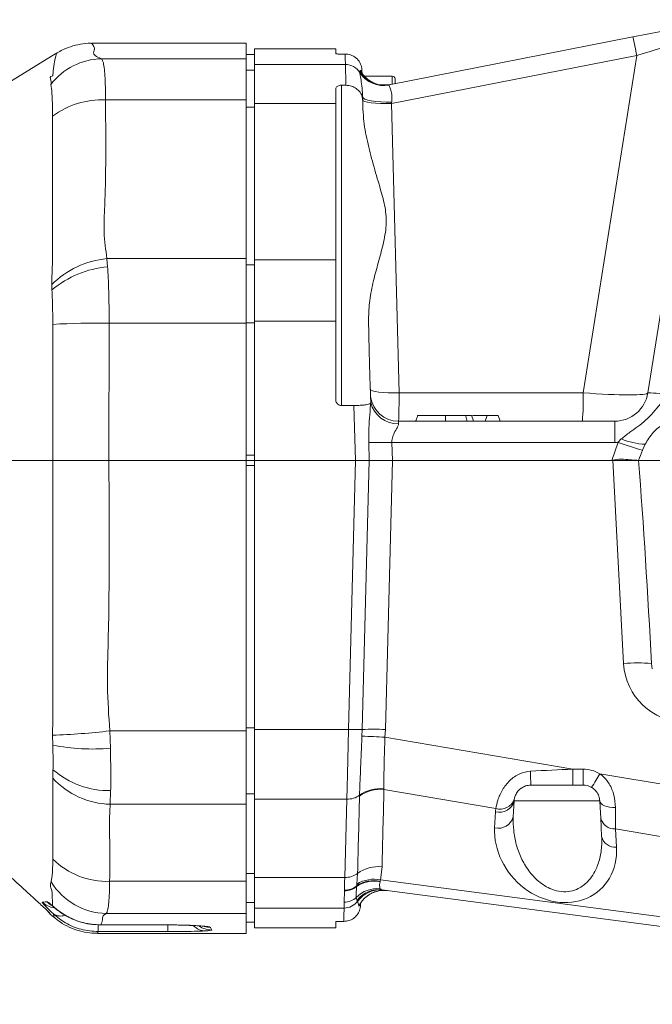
# Model space of a CAD drawing. Header units: millimetres. Extents: x 0 to 8410, y 0 to 5940.
# Tile 176 of 180: x 7664 to 7777, y 4156 to 4332. Entities that reach past the tile are written whole.
import ezdxf

# ---------------------------------------------------------------- set-up
doc = ezdxf.new("R2010")
doc.units = ezdxf.units.MM
doc.header["$LTSCALE"] = 10
doc.linetypes.add('CENTERX2', pattern=[20.32, 12.7, -2.54, 2.54, -2.54])

msp = doc.modelspace()

# ---------------------------------------------------------------- linework, layer by layer
at = {"color": 7, "linetype": 'Continuous', "lineweight": 0}
for p, q in [((7704.23, 4327.37), (7676.66, 4327.37)), ((7704.23, 4327.37), (7704.23, 4324.62)), ((7729.75, 4319.96), (7773.31, 4328.51)), ((7705.73, 4325.37), (7704.23, 4325.37)), ((7720.23, 4326.37), (7705.73, 4326.37)), ((7705.73, 4323.59), (7705.73, 4326.37)), ((7720.23, 4326.37), (7720.23, 4325.51)), ((7721.23, 4325.45), (7721.91, 4325.45)), ((7704.23, 4324.62), (7704.23, 4317.27)), ((7705.73, 4323.59), (7705.73, 4316.62)), ((7724.87, 4322.2), (7724.73, 4322.43)), ((7724.91, 4322.61), (7724.93, 4321.77)), ((7730.33, 4321.51), (7725.33, 4321.51)), ((7721.23, 4319.88), (7722.04, 4319.88)), ((7729.93, 4320), (7728.69, 4319.95)), ((7730.83, 4321.01), (7730.83, 4320.18)), ((7720.23, 4319.25), (7720.23, 4316.62)), ((7704.23, 4317.27), (7704.23, 4288.92)), ((7705.73, 4288.67), (7705.73, 4316.62)), ((7720.23, 4288.67), (7720.23, 4316.62)), ((7775.97, 4264.93), (7780.71, 4294.81)), ((7704.23, 4288.92), (7704.23, 4277.38)), ((7705.73, 4288.67), (7705.73, 4277.71)), ((7720.23, 4288.67), (7720.23, 4277.71)), ((7705.73, 4252.87), (7705.73, 4277.71)), ((7720.23, 4263.69), (7720.23, 4277.71)), ((7704.23, 4277.38), (7704.23, 4252.87)), ((7726.46, 4264.24), (7726.42, 4264.74)), ((7726.5, 4263.24), (7726.46, 4264.24)), ((7721.23, 4262.68), (7723.48, 4262.68)), ((7726.44, 4263.1), (7726.5, 4263.24)), ((7747.26, 4260.87), (7744.63, 4260.87)), ((7747.26, 4260.87), (7746.89, 4259.87)), ((7747.27, 4260.87), (7746.9, 4259.87)), ((7747.27, 4260.87), (7747.26, 4260.87)), ((7749.24, 4260.87), (7747.27, 4260.87)), ((7749.24, 4260.87), (7749.6, 4259.87)), ((7731.42, 4259.87), (7770.05, 4259.87)), ((7775.03, 4254.69), (7775.47, 4255.75)), ((7645.57, 4252.87), (7669.68, 4252.87)), ((7679.71, 4252.87), (7704.23, 4252.87)), ((7704.23, 4252.87), (7704.23, 4204.54)), ((7723.74, 4252.87), (7705.73, 4252.87)), ((7705.73, 4204.79), (7705.73, 4252.87)), ((7723.74, 4252.87), (7726.22, 4252.87)), ((7726.22, 4252.87), (7730.35, 4252.87)), ((7769.51, 4252.87), (7730.35, 4252.87)), ((7776.76, 4215.62), (7776.64, 4216.56)), ((7704.23, 4204.54), (7704.23, 4191.44)), ((7705.73, 4204.79), (7705.73, 4192.35)), ((7762.59, 4194.87), (7755.08, 4194.87)), ((7764.39, 4194.87), (7762.59, 4194.87)), ((7704.23, 4191.44), (7704.23, 4177.68)), ((7705.73, 4178.37), (7705.73, 4192.35)), ((7752.09, 4192.03), (7751.94, 4189.2)), ((7767.71, 4185.7), (7767.54, 4189)), ((7704.23, 4177.68), (7704.23, 4171.92)), ((7705.73, 4178.37), (7705.73, 4172.89)), ((7883.96, 4155.71), (7728.48, 4176.14)), ((7724.67, 4173.85), (7724.65, 4173.35)), ((7705.73, 4169.37), (7705.73, 4172.89)), ((7724.63, 4173.58), (7724.66, 4173.75)), ((7669.25, 4171.81), (7669.86, 4171.28)), ((7704.23, 4171.92), (7704.23, 4168.37)), ((7704.23, 4170.37), (7705.73, 4170.37)), ((7720.23, 4170.46), (7720.23, 4169.37)), ((7721.66, 4170.52), (7721.23, 4170.52)), ((7676.86, 4169.97), (7678.26, 4169.91)), ((7678.26, 4169.88), (7690.23, 4169.88)), ((7705.73, 4169.37), (7720.23, 4169.37)), ((7677.69, 4168.37), (7704.23, 4168.37))]:
    msp.add_line(p, q, dxfattribs=at)
at = {"color": 8, "linetype": 'Continuous', "lineweight": 0}
for p, q in [((7773.98, 4325.21), (7730.18, 4316.62)), ((7764.43, 4264.93), (7773.98, 4325.21)), ((7678.38, 4324.62), (7704.23, 4324.62)), ((7705.73, 4323.59), (7721.96, 4323.59)), ((7704.23, 4322.6), (7705.73, 4322.6)), ((7724.52, 4322.17), (7724.52, 4322.27)), ((7730.33, 4320.08), (7730.33, 4321.51)), ((7721.23, 4319.88), (7721.23, 4262.68)), ((7729.75, 4319.96), (7729.73, 4319.92)), ((7679.1, 4317.27), (7704.23, 4317.27)), ((7720.23, 4316.62), (7705.73, 4316.62)), ((7730.18, 4316.62), (7731.53, 4264.93)), ((7705.73, 4315.99), (7704.23, 4315.99)), ((7679.37, 4288.92), (7679.48, 4287.43)), ((7679.37, 4288.92), (7704.23, 4288.92)), ((7705.73, 4288.67), (7720.23, 4288.67)), ((7704.23, 4287.81), (7705.73, 4287.81)), ((7669.55, 4283.31), (7669.5, 4284.27)), ((7720.23, 4277.71), (7705.73, 4277.71)), ((7669.69, 4277.17), (7669.68, 4252.87)), ((7679.75, 4277.38), (7679.71, 4252.87)), ((7679.75, 4277.38), (7704.23, 4277.38)), ((7705.73, 4277.42), (7704.23, 4277.42)), ((7731.53, 4264.93), (7764.43, 4264.93)), ((7723.74, 4252.87), (7723.48, 4262.68)), ((7770.05, 4259.87), (7770.05, 4256.08)), ((7770.68, 4256.1), (7771.23, 4256.7)), ((7726.22, 4252.87), (7726.13, 4256.09)), ((7730.26, 4256.08), (7730.35, 4252.87)), ((7770.05, 4256.08), (7730.26, 4256.08)), ((7769.51, 4252.87), (7770.68, 4256.1)), ((7704.23, 4253.81), (7705.73, 4253.81)), ((7771.64, 4216.56), (7769.74, 4252.91)), ((7705.73, 4251.93), (7704.23, 4251.93)), ((7722.48, 4204.79), (7723.74, 4252.87)), ((7724.96, 4204.79), (7726.22, 4252.87)), ((7730.35, 4252.87), (7729.09, 4204.8)), ((7669.71, 4202.01), (7669.65, 4203.76)), ((7679.87, 4204.54), (7704.23, 4204.54)), ((7679.87, 4204.54), (7679.98, 4201.46)), ((7704.23, 4205.07), (7705.73, 4205.07)), ((7705.73, 4204.79), (7722.48, 4204.79)), ((7724.91, 4203.59), (7724.96, 4204.79)), ((7729.09, 4204.8), (7729.02, 4203.41)), ((7729.02, 4203.41), (7762.59, 4197.71)), ((7669.69, 4196.11), (7669.73, 4197.6)), ((7762.59, 4197.71), (7764.39, 4197.71)), ((7762.59, 4197.71), (7762.59, 4194.87)), ((7764.39, 4197.71), (7764.39, 4194.87)), ((7767.41, 4196.9), (7821.59, 4187.71)), ((7680.03, 4193.87), (7679.95, 4191.44)), ((7705.73, 4193.28), (7704.23, 4193.28)), ((7728.83, 4194.18), (7728.84, 4194.06)), ((7748.81, 4190.68), (7728.84, 4194.06)), ((7679.95, 4191.44), (7704.23, 4191.44)), ((7722.2, 4192.35), (7705.73, 4192.35)), ((7721.84, 4178.37), (7722.2, 4192.35)), ((7724.48, 4192.9), (7724.48, 4193.06)), ((7767.38, 4192.03), (7752.09, 4192.03)), ((7748.6, 4187.25), (7748.75, 4190.08)), ((7837.73, 4175.61), (7770.2, 4187.05)), ((7770.2, 4187.05), (7770.37, 4183.75)), ((7704.23, 4179.07), (7705.73, 4179.07)), ((7724, 4177.18), (7724.13, 4179.09)), ((7728.51, 4180.27), (7728.24, 4177.92)), ((7679.85, 4177.68), (7704.23, 4177.68)), ((7705.73, 4178.37), (7721.84, 4178.37)), ((7728.18, 4177.7), (7728.16, 4177.61)), ((7728.24, 4177.92), (7728.18, 4177.7)), ((7728.24, 4177.92), (7858.2, 4160.84)), ((7721.74, 4173.94), (7721.79, 4175.98)), ((7721.79, 4175.98), (7721.79, 4176.11)), ((7723.95, 4176.74), (7723.97, 4176.87)), ((7723.97, 4176.87), (7724, 4177.18)), ((7728.17, 4176.35), (7728.48, 4176.14)), ((7705.73, 4173.88), (7704.23, 4173.88)), ((7724.02, 4174.33), (7723.9, 4174.8)), ((7724.13, 4174.1), (7724.02, 4174.33)), ((7669.91, 4173.05), (7669.67, 4173.28)), ((7721.72, 4172.89), (7705.73, 4172.89)), ((7724.46, 4173.3), (7724.64, 4173.7)), ((7669.86, 4171.28), (7669.8, 4171.85)), ((7679.25, 4171.92), (7704.23, 4171.92)), ((7677.82, 4168.7), (7677.69, 4168.37)), ((7677.82, 4168.7), (7677.82, 4169.91)), ((7690.23, 4168.7), (7677.82, 4168.7)), ((7678.26, 4169.89), (7690.23, 4169.89)), ((7678.26, 4169.88), (7678.26, 4169.89)), ((7690.23, 4169.88), (7690.23, 4169.89)), ((7690.23, 4168.7), (7690.23, 4169.85)), ((7697.84, 4169.45), (7698.1, 4168.98))]:
    msp.add_line(p, q, dxfattribs=at)
at = {"color": 7, "linetype": 'CENTERX2', "lineweight": 0}
msp.add_line((8065.6, 4252.87), (6705.01, 4252.87), dxfattribs=at)
at = {"color": 7, "linetype": 'Continuous', "lineweight": 0, "flags": 128}
for points in [[(7773.31, 4328.51), (7775.82, 4329.01), (7778.26, 4329.49), (7780.56, 4329.94), (7782.68, 4330.35), (7784.56, 4330.72), (7786.17, 4331.04), (7787.46, 4331.29), (7788.41, 4331.48), (7788.99, 4331.59)], [(7670.25, 4325.54), (7656.96, 4317.4), (7643.46, 4309.14)], [(7725.03, 4317.82), (7725.04, 4317.59), (7725.05, 4317.35), (7725.05, 4317.11)], [(7725.05, 4317.11), (7725.07, 4316.36), (7725.09, 4315.6)], [(7726.07, 4278.08), (7726.15, 4275.16), (7726.22, 4272.49), (7726.28, 4270.1), (7726.34, 4267.99), (7726.39, 4266.2), (7726.42, 4264.74)], [(7739.8, 4260.87), (7739.8, 4260.57), (7739.8, 4260.27), (7739.81, 4259.87)], [(7744.46, 4260.87), (7744.57, 4260.57), (7744.68, 4260.27), (7744.82, 4259.87)], [(7767.54, 4189), (7767.49, 4189.93), (7767.44, 4190.94), (7767.38, 4192.03)], [(7669.25, 4171.81), (7668.96, 4172.08), (7668.8, 4172.27)]]:
    msp.add_lwpolyline(points, dxfattribs=at)
at = {"color": 8, "linetype": 'Continuous', "lineweight": 0, "flags": 128}
for points in [[(7721.96, 4323.59), (7721.93, 4324.65), (7721.91, 4325.45)], [(7722.04, 4319.88), (7722.01, 4321.31), (7721.99, 4322.42), (7721.97, 4323.18), (7721.96, 4323.59)], [(7730.22, 4316.87), (7729.22, 4316.86), (7728.26, 4316.89), (7727.36, 4316.97), (7726.57, 4317.08), (7725.93, 4317.23), (7725.44, 4317.41), (7725.14, 4317.61), (7725.03, 4317.82)], [(7730.18, 4316.62), (7729.18, 4316.6), (7728.23, 4316.62), (7727.34, 4316.67), (7726.57, 4316.75), (7725.92, 4316.85), (7725.45, 4316.97), (7725.15, 4317.11), (7725.05, 4317.27)], [(7731.53, 4264.93), (7730.54, 4264.92), (7729.58, 4264.94), (7728.7, 4264.98), (7727.92, 4265.06), (7727.28, 4265.16), (7726.8, 4265.29), (7726.5, 4265.43), (7726.4, 4265.58)], [(7731.42, 4259.87), (7731.42, 4259.82), (7731.43, 4259.67), (7731.45, 4259.43)], [(7669.68, 4207.03), (7669.68, 4207.03), (7669.68, 4231), (7669.68, 4252.87), (7669.68, 4252.87)], [(7722.2, 4192.35), (7722.25, 4194.46), (7722.3, 4196.81), (7722.36, 4199.35), (7722.42, 4202.03), (7722.48, 4204.79)], [(7770.18, 4190.87), (7769.63, 4190.89), (7769.11, 4190.95), (7768.63, 4191.05), (7768.21, 4191.19), (7767.87, 4191.36), (7767.61, 4191.57), (7767.45, 4191.79), (7767.38, 4192.03)], [(7721.79, 4176.11), (7721.8, 4176.81), (7721.82, 4177.56), (7721.84, 4178.37)], [(7721.72, 4172.89), (7721.72, 4173.11), (7721.73, 4173.47), (7721.74, 4173.94)], [(7721.66, 4170.52), (7721.68, 4171.54), (7721.72, 4172.89)]]:
    msp.add_lwpolyline(points, dxfattribs=at)
at = {"color": 8, "linetype": 'Continuous', "lineweight": 0}
for centre, radius, start, end in [((7612.56, 4294.29), 164.35, 10.8438, 12.0173), ((7678.71, 4312.82), 11.8, 91.599, 142.418), ((7721.96, 4320.59), 3, 31.6959, 90.048), ((7728.79, 4324.86), 5, 211.2857, 281.0884), ((7728.75, 4324.81), 4.99, 211.9921, 281.2974), ((7678.6, 4301.98), 15.3, 88.1259, 125.8814), ((7681.05, 4272.56), 16.45, 95.8429, 134.6163), ((7680.91, 4269.97), 17.52, 94.6781, 130.4194), ((7677.78, 4134.89), 142.51, 89.2069, 93.2558), ((7718.83, 4263.8), 45.61, 355.0628, 1.427), ((7775.94, 4245.61), 19.32, 78.0816, 89.8854), ((7731.21, 4264.24), 4.82, 192.0664, 272.8696), ((7776.2, 4269), 13.27, 248.0093, 266.8255), ((7728.29, 4316.6), 60.55, 267.9545, 271.8636), ((7770.05, 4266.08), 10, 270, 273.6487), ((7787.99, 4301.85), 48.92, 249.281, 254.6331), ((7774.16, 4191.6), 25.09, 84.3429, 95.7639), ((7782.63, 4217.13), 11, 183, 270), ((7664.37, 4340.47), 136.81, 272.2108, 276.507), ((7723.66, 4241.21), 36.44, 268.142, 272.0399), ((7727.12, 4144.15), 60.69, 88.1391, 92.0395), ((7676.71, 4236.3), 34.99, 258.4568, 275.3635), ((7724.2, 4142.84), 60.76, 85.4517, 89.3274), ((7679.8, 4209.33), 15.46, 229.3616, 270.8385), ((7785.24, 4196.82), 30.22, 178.9384, 183.6918), ((7764.39, 4191.71), 6, 59.7578, 90), ((7743.91, 4209.8), 26.81, 325.1128, 331.2403), ((7680.26, 4205.71), 14.27, 222.2525, 268.7872), ((7728.08, 4188.1), 6.13, 82.9461, 125.9538), ((7728.12, 4187.99), 6.12, 83.2857, 126.5676), ((7722.34, 4195.92), 3.57, 267.8409, 306.8326), ((7749.43, 4192.75), 2.75, 255.7864, 344.874), ((7749.59, 4193.25), 2.69, 253.1013, 339.9866), ((7754.74, 4189.76), 6, 171.2265, 177), ((7749.28, 4189.92), 2.75, 255.7835, 344.8738), ((7770, 4189.56), 2.52, 192.8639, 274.5707), ((7770.17, 4186.26), 2.52, 192.8621, 274.5725), ((7679.35, 4191.38), 13.71, 225.2558, 272.0747), ((7721.97, 4181.93), 3.57, 267.8106, 307.1314), ((7727.79, 4174.21), 6.1, 83.2528, 126.8689), ((7679.57, 4183.89), 11.98, 211.8257, 268.4654), ((7727.1, 4172.14), 5.57, 79.0777, 124.3984), ((7727.07, 4172.21), 5.6, 78.5959, 123.7114), ((7727.02, 4172.37), 5.68, 77.6011, 122.1028), ((7721.86, 4179.41), 3.3, 268.6874, 309.5879), ((7721.85, 4179.27), 3.29, 268.8324, 309.6632), ((7727.61, 4171.22), 5.15, 83.8102, 136.0304), ((7727.86, 4171.27), 4.91, 82.6545, 141.3846), ((7728.15, 4171.15), 4.99, 82.5321, 143.7478), ((7728.83, 4171.05), 5, 100.6711, 153.3272), ((7670.55, 4176.86), 3.99, 226.8744, 261.0073), ((7671.46, 4176.86), 3.99, 224.8859, 239.3121), ((7721.72, 4175.9), 3, 269.9451, 323.3096), ((7721.77, 4177.03), 3.08, 269.5019, 313.7394), ((7671.07, 4173.79), 2.32, 236.5519, 290.5694), ((7697.06, 4172.02), 3.2, 225.9062, 267.8251), ((7698.1, 4172.98), 4, 234.9207, 270.0614), ((7697.83, 4173.44), 3.99, 254.4614, 270.1215)]:
    msp.add_arc(centre, radius, start, end, dxfattribs=at)
at = {"color": 7, "linetype": 'Continuous', "lineweight": 0}
for centre, radius, start, end in [((7730.33, 4321.01), 0.5, 360, 90), ((7731.42, 4264.87), 5, 187.1957, 270), ((7770.05, 4265.87), 6, 270, 351), ((7764.39, 4191.87), 3, 59.7578, 90), ((7755.08, 4191.87), 3, 171.2265, 177), ((7728.83, 4171.05), 5.01, 82.5362, 100.638)]:
    msp.add_arc(centre, radius, start, end, dxfattribs=at)
at = {"color": 8, "linetype": 'Continuous', "lineweight": 0}
for centre, major_axis, ratio, start_param, end_param in [((7773.25, 4324.42), (12.77, 3.92), 0.04054, 0.136854, 1.500943), ((7730.08, 4315.95), (0.72, 4.22), 0.005265, 1.352212, 1.413645), ((7731.4, 4265.87), (-0.03, 6), 0.021814, 3.141497, 4.555214), ((7763.97, 4265.87), (12, -0.93), 0.074854, 4.756457, 6.277224), ((7765.99, 4197.87), (66.32, 2.96), 0.000083, 4.546289, 4.661153), ((7682.99, 2679.09), (69.98, 2701.43), 0.002947, 5.301669, 5.307825), ((7682.43, 2675.58), (70.55, 2704.93), 0.001104, 5.301793, 5.307949), ((7770.12, 4197.17), (-0.09, 14.21), 0.00182, 3.92034, 4.253211), ((7759.49, 4184.93), (-7.98, 8.72), 0.851465, 0.697413, 3.943873)]:
    msp.add_ellipse(centre, major_axis=major_axis, ratio=ratio, start_param=start_param, end_param=end_param, dxfattribs=at)
at = {"color": 7, "linetype": 'Continuous', "lineweight": 0}
for centre, major_axis, ratio, start_param, end_param in [((7783.35, 4291.16), (-34.77, -95.52), 0.049188, 1.176145, 1.196927), ((7786.8, 4300.64), (17.47, 47.74), 0.098343, 3.177569, 3.21821), ((7771.73, 4214.58), (5.01, -95.54), 0.052264, 1.588824, 1.980334)]:
    msp.add_ellipse(centre, major_axis=major_axis, ratio=ratio, start_param=start_param, end_param=end_param, dxfattribs=at)
for points, knots in [([(7676.67, 4327.36), (7676.59, 4327.36), (7675.91, 4327.41), (7674.62, 4327.24), (7672.85, 4326.81), (7671.37, 4326.23), (7670.56, 4325.7), (7670.27, 4325.5)], [0, 0, 0, 0, 0.034067, 0.300836, 0.570952, 0.842948, 1, 1, 1, 1]), ([(7721.23, 4325.45), (7721.13, 4325.45), (7720.92, 4325.45), (7720.64, 4325.46), (7720.42, 4325.47), (7720.26, 4325.49), (7720.24, 4325.5), (7720.23, 4325.51)], [0, 0, 0, 0, 0.1886723, 0.3770622, 0.5727757, 0.7865241, 1, 1, 1, 1]), ([(7724.91, 4322.61), (7724.86, 4322.97), (7724.76, 4323.68), (7724.11, 4324.62), (7723.19, 4325.24), (7722.41, 4325.44), (7721.99, 4325.45), (7721.91, 4325.45)], [0, 0, 0, 0, 0.257389, 0.515742, 0.746971, 0.950771, 1, 1, 1, 1]), ([(7728.69, 4319.95), (7728.49, 4319.95), (7727.86, 4319.97), (7726.94, 4320.3), (7726.11, 4320.78), (7725.6, 4321.22), (7725.26, 4321.56), (7725.05, 4321.83), (7724.91, 4322.03), (7724.85, 4322.15), (7724.85, 4322.15), (7724.85, 4322.15)], [0, 0, 0, 0, 0.095354, 0.299104, 0.45044, 0.549644, 0.63116, 0.71248, 0.794567, 0.910552, 1, 1, 1, 1]), ([(7720.23, 4319.25), (7720.25, 4319.32), (7720.27, 4319.47), (7720.45, 4319.67), (7720.71, 4319.81), (7720.99, 4319.87), (7721.17, 4319.88), (7721.23, 4319.88)], [0, 0, 0, 0, 0.2216735, 0.4435007, 0.661066, 0.8736398, 1, 1, 1, 1]), ([(7722.04, 4319.88), (7722.37, 4319.85), (7723.04, 4319.79), (7723.93, 4319.33), (7724.61, 4318.64), (7724.98, 4317.86), (7725.03, 4317.33), (7725.05, 4317.11)], [0, 0, 0, 0, 0.210832, 0.421618, 0.633774, 0.849881, 1, 1, 1, 1]), ([(7726.07, 4278.08), (7726.12, 4279.19), (7726.2, 4281.41), (7726.9, 4284.82), (7727.81, 4288.15), (7728.71, 4291.42), (7729.36, 4294.74), (7729.13, 4298.08), (7728.17, 4301.52), (7727.04, 4305.28), (7725.94, 4309.35), (7725.26, 4312.81), (7725.13, 4314.87), (7725.09, 4315.6)], [0, 0, 0, 0, 0.101166, 0.202563, 0.290879, 0.379365, 0.467285, 0.547152, 0.627749, 0.732829, 0.838131, 0.942819, 1, 1, 1, 1]), ([(7721.23, 4262.68), (7721.12, 4262.69), (7720.9, 4262.71), (7720.6, 4262.88), (7720.38, 4263.14), (7720.25, 4263.42), (7720.24, 4263.61), (7720.23, 4263.69)], [0, 0, 0, 0, 0.210501, 0.420925, 0.632829, 0.847783, 1, 1, 1, 1]), ([(7726.44, 4263.1), (7726.4, 4263.06), (7726.3, 4262.96), (7725.85, 4262.83), (7725.07, 4262.73), (7724.23, 4262.69), (7723.69, 4262.68), (7723.48, 4262.68)], [0, 0, 0, 0, 0.149168, 0.391527, 0.626477, 0.856435, 1, 1, 1, 1]), ([(7734.85, 4260.87), (7734.82, 4260.77), (7734.74, 4260.57), (7734.62, 4260.24), (7734.54, 4260), (7734.49, 4259.87)], [0, 0, 0, 0, 0.299969, 0.600025, 1, 1, 1, 1]), ([(7739.8, 4260.87), (7739.02, 4260.87), (7737.72, 4260.87), (7736.23, 4260.87), (7735.34, 4260.87), (7734.91, 4260.87), (7734.87, 4260.87), (7734.85, 4260.87)], [0, 0, 0, 0, 0.334523, 0.559993, 0.712941, 0.866654, 1, 1, 1, 1]), ([(7743.43, 4260.87), (7742.98, 4260.87), (7742.24, 4260.87), (7740.97, 4260.87), (7740.22, 4260.87), (7739.8, 4260.87)], [0, 0, 0, 0, 0.425674, 0.6791708, 1, 1, 1, 1]), ([(7743.43, 4260.87), (7743.46, 4260.77), (7743.51, 4260.57), (7743.59, 4260.24), (7743.64, 4260), (7743.67, 4259.87)], [0, 0, 0, 0, 0.299963, 0.60002, 1, 1, 1, 1]), ([(7744.46, 4260.87), (7744.41, 4260.87), (7744.33, 4260.87), (7743.83, 4260.87), (7743.5, 4260.87), (7743.43, 4260.87)], [0, 0, 0, 0, 0.46804, 0.888904, 1, 1, 1, 1]), ([(7775.47, 4255.75), (7775.92, 4256.48), (7776.8, 4257.9), (7778.62, 4259.4), (7780, 4259.82), (7780.59, 4260)], [0, 0, 0, 0, 0.372039, 0.731771, 1, 1, 1, 1]), ([(7774.32, 4252.86), (7774.11, 4252.87), (7773.64, 4252.91), (7772.43, 4253), (7771.03, 4253.13), (7770.11, 4252.97), (7769.74, 4252.91)], [0, 0, 0, 0, 0.2304741, 0.5163039, 0.8063491, 1, 1, 1, 1]), ([(7669.68, 4252.87), (7670.53, 4252.87), (7672.23, 4252.87), (7675.85, 4252.87), (7678.45, 4252.87), (7679.71, 4252.87)], [0, 0, 0, 0, 0.340838, 0.681688, 1, 1, 1, 1]), ([(7755.08, 4194.87), (7754.75, 4194.84), (7754.14, 4194.78), (7753.56, 4194.47), (7753.04, 4194.1), (7752.57, 4193.59), (7752.23, 4192.9), (7752.15, 4192.52), (7752.12, 4192.33)], [0, 0, 0, 0, 0.175782, 0.332435, 0.358457, 0.554771, 0.779631, 1, 1, 1, 1]), ([(7767.38, 4192.03), (7767.35, 4192.31), (7767.28, 4192.85), (7766.81, 4193.73), (7766.28, 4194.23), (7765.96, 4194.43), (7765.9, 4194.46)], [0, 0, 0, 0, 0.340849, 0.647139, 0.937816, 1, 1, 1, 1]), ([(7659.75, 4180.64), (7660.9, 4179.6), (7662.61, 4178.04), (7664.76, 4176.07), (7666.48, 4174.5), (7667.96, 4173.14), (7668.95, 4172.21), (7669.08, 4172.07), (7669.13, 4172.02)], [0, 0, 0, 0, 0.284183, 0.422931, 0.561489, 0.76016, 0.90539, 1, 1, 1, 1]), ([(7724.64, 4173.7), (7724.64, 4173.71), (7724.65, 4173.73), (7724.72, 4173.86), (7724.9, 4174.13), (7725.22, 4174.51), (7725.69, 4174.96), (7726.34, 4175.41), (7727.1, 4175.79), (7727.66, 4175.9), (7727.91, 4175.95)], [0, 0, 0, 0, 0.0236406, 0.1704133, 0.3044207, 0.4231939, 0.5373909, 0.6909338, 0.8621781, 1, 1, 1, 1]), ([(7669.43, 4173.44), (7669.43, 4173.45), (7669.42, 4173.46), (7669.56, 4173.35), (7669.73, 4173.21), (7669.89, 4173.07), (7669.9, 4173.05)], [0, 0, 0, 0, 0.095646, 0.462909, 0.943917, 1, 1, 1, 1]), ([(7669.67, 4173.28), (7669.85, 4173.12), (7670.56, 4172.49), (7672.3, 4171.3), (7675.08, 4170.13), (7677.19, 4169.97), (7678.26, 4169.89)], [0, 0, 0, 0, 0.092794, 0.371602, 0.681572, 1, 1, 1, 1]), ([(7669.91, 4173.05), (7669.94, 4173.03), (7670.18, 4172.81), (7670.86, 4172.29), (7671.61, 4171.76), (7672.13, 4171.5), (7672.23, 4171.45)], [0, 0, 0, 0, 0.050227, 0.451429, 0.896336, 1, 1, 1, 1]), ([(7721.66, 4170.52), (7721.97, 4170.55), (7722.59, 4170.6), (7723.43, 4171.03), (7724.1, 4171.67), (7724.55, 4172.48), (7724.62, 4173.06), (7724.65, 4173.35)], [0, 0, 0, 0, 0.190536, 0.380861, 0.577333, 0.790824, 1, 1, 1, 1]), ([(7669.87, 4171.31), (7670.24, 4171), (7671.08, 4170.3), (7672.63, 4169.44), (7674.42, 4168.78), (7676.14, 4168.42), (7677.23, 4168.4), (7677.7, 4168.4)], [0, 0, 0, 0, 0.168837, 0.384525, 0.617118, 0.838073, 1, 1, 1, 1]), ([(7672.39, 4171.37), (7672.71, 4171.2), (7673.52, 4170.77), (7675.01, 4170.29), (7676.2, 4170), (7676.83, 4169.97), (7676.86, 4169.97)], [0, 0, 0, 0, 0.242687, 0.603816, 0.984036, 1, 1, 1, 1]), ([(7720.23, 4170.46), (7720.25, 4170.47), (7720.27, 4170.48), (7720.48, 4170.5), (7720.77, 4170.51), (7721.04, 4170.52), (7721.19, 4170.52), (7721.23, 4170.52)], [0, 0, 0, 0, 0.2446471, 0.48976, 0.719984, 0.9273128, 1, 1, 1, 1]), ([(7690.23, 4169.88), (7690.61, 4169.88), (7691.49, 4169.88), (7692.82, 4169.86), (7694.15, 4169.81), (7695.29, 4169.76), (7696.13, 4169.7), (7696.6, 4169.65), (7696.81, 4169.62), (7696.77, 4169.63), (7696.77, 4169.63)], [0, 0, 0, 0, 0.123205, 0.285246, 0.447022, 0.606754, 0.764359, 0.889342, 0.985249, 1, 1, 1, 1])]:
    msp.add_open_spline(points, degree=3, knots=knots, dxfattribs=at)
at = {"color": 8, "linetype": 'Continuous', "lineweight": 0}
for points, knots in [([(7676.66, 4327.3), (7676.65, 4327.32), (7676.58, 4327.4), (7677.14, 4326.87), (7677.13, 4326.14), (7676.94, 4325.69), (7677.06, 4325.19), (7677.94, 4324.81), (7678.38, 4324.62)], [0, 0, 0, 0, 0.125273, 0.56165, 0.671487, 0.781685, 0.891157, 1, 1, 1, 1]), ([(7669.67, 4321.54), (7669.67, 4321.54), (7669.67, 4321.54), (7670.07, 4324.74), (7670.33, 4325.49), (7670.31, 4325.45), (7670.31, 4325.44)], [0, 0, 0, 0, 0.000001, 0.394059, 0.788084, 1, 1, 1, 1]), ([(7678.38, 4324.62), (7678.48, 4324.48), (7678.68, 4324.2), (7678.88, 4323.13), (7679.01, 4321.6), (7679.09, 4319.66), (7679.1, 4318.05), (7679.1, 4317.27)], [0, 0, 0, 0, 0.197732, 0.400765, 0.600851, 0.806446, 1, 1, 1, 1]), ([(7669.36, 4320.02), (7669.39, 4320.22), (7669.45, 4320.64), (7669.07, 4321.54), (7669.67, 4321.54), (7669.67, 4321.54)], [0, 0, 0, 0, 0.4952627, 0.9999834, 1, 1, 1, 1]), ([(7724.52, 4322.27), (7724.53, 4322.31), (7724.55, 4322.4), (7724.57, 4322.48), (7724.58, 4322.52)], [0, 0, 0, 0, 0.510703, 1, 1, 1, 1]), ([(7725.03, 4317.82), (7725.01, 4318.35), (7724.94, 4319.53), (7724.74, 4320.9), (7724.57, 4321.83), (7724.53, 4322.07), (7724.52, 4322.17)], [0, 0, 0, 0, 0.225496, 0.502313, 0.785146, 1, 1, 1, 1]), ([(7724.58, 4322.52), (7724.58, 4322.52), (7724.59, 4322.54), (7724.61, 4322.55), (7724.65, 4322.53), (7724.69, 4322.48), (7724.72, 4322.44), (7724.73, 4322.43)], [0, 0, 0, 0, 0.151618, 0.384969, 0.638417, 0.880933, 1, 1, 1, 1]), ([(7728.69, 4319.95), (7728.58, 4319.95), (7727.94, 4319.91), (7726.81, 4320.33), (7725.46, 4321.19), (7724.88, 4322.07), (7724.58, 4322.52)], [0, 0, 0, 0, 0.065278, 0.376858, 0.688427, 1, 1, 1, 1]), ([(7724.73, 4322.43), (7724.75, 4322.39), (7724.81, 4322.3), (7724.83, 4322.21), (7724.85, 4322.15)], [0, 0, 0, 0, 0.379131, 1, 1, 1, 1]), ([(7669.63, 4314.38), (7669.63, 4314.89), (7669.63, 4316.44), (7669.58, 4318.55), (7669.43, 4319.54), (7669.36, 4320.02)], [0, 0, 0, 0, 0.199392, 0.608036, 1, 1, 1, 1]), ([(7729.73, 4319.92), (7729.75, 4319.85), (7729.81, 4319.69), (7730.06, 4319.04), (7730.32, 4318.05), (7730.25, 4317.25), (7730.22, 4316.87)], [0, 0, 0, 0, 0.206406, 0.48255, 0.760148, 1, 1, 1, 1]), ([(7679.1, 4317.27), (7679.15, 4312.55), (7679.22, 4306.24), (7678.98, 4298.36), (7678.71, 4293.62), (7679.15, 4290.49), (7679.37, 4288.92)], [0, 0, 0, 0, 0.499664, 0.666772, 0.833839, 1, 1, 1, 1]), ([(7669.63, 4288.17), (7669.63, 4288.17), (7669.63, 4295.81), (7669.63, 4302.91), (7669.63, 4311.82), (7669.63, 4314.38)], [0, 0, 0, 0, 0.000004, 0.712129, 1, 1, 1, 1]), ([(7669.5, 4284.27), (7669.56, 4286.22), (7669.63, 4288.17), (7669.63, 4288.17), (7669.63, 4288.17)], [0, 0, 0, 0, 0.999993, 1, 1, 1, 1]), ([(7679.48, 4287.43), (7679.54, 4286.51), (7679.64, 4284.65), (7679.74, 4281.26), (7679.75, 4278.77), (7679.75, 4277.38)], [0, 0, 0, 0, 0.300555, 0.609346, 1, 1, 1, 1]), ([(7669.69, 4277.17), (7669.68, 4278), (7669.68, 4280.13), (7669.6, 4282.11), (7669.55, 4283.31)], [0, 0, 0, 0, 0.393408, 1, 1, 1, 1]), ([(7771.23, 4256.7), (7771.73, 4257.1), (7773.14, 4258.23), (7775.81, 4259.97), (7777.73, 4262.43), (7779.11, 4264.04), (7779.78, 4264.42), (7779.92, 4264.5)], [0, 0, 0, 0, 0.1645945, 0.4673594, 0.8059261, 0.9577181, 1, 1, 1, 1]), ([(7726.13, 4256.09), (7726.13, 4256.36), (7726.1, 4257.63), (7726.19, 4259.65), (7726.37, 4261.73), (7726.42, 4262.76), (7726.44, 4263.1)], [0, 0, 0, 0, 0.112794, 0.524698, 0.843594, 1, 1, 1, 1]), ([(7731.45, 4259.43), (7731.43, 4259.3), (7731.39, 4259.08), (7731.1, 4258.53), (7730.7, 4257.87), (7730.36, 4257.07), (7730.26, 4256.48), (7730.26, 4256.2), (7730.26, 4256.08)], [0, 0, 0, 0, 0.184144, 0.287941, 0.587946, 0.807355, 0.916693, 1, 1, 1, 1]), ([(7679.71, 4252.87), (7679.77, 4244.81), (7679.84, 4234.07), (7679.61, 4220.64), (7679.32, 4212.58), (7679.69, 4207.22), (7679.87, 4204.54)], [0, 0, 0, 0, 0.499868, 0.666726, 0.833572, 1, 1, 1, 1]), ([(7669.65, 4203.76), (7669.67, 4204.84), (7669.68, 4205.93), (7669.68, 4207.03), (7669.68, 4207.03)], [0, 0, 0, 0, 0.999964, 1, 1, 1, 1]), ([(7669.73, 4197.6), (7669.74, 4197.89), (7669.75, 4199.26), (7669.73, 4200.8), (7669.71, 4202.01)], [0, 0, 0, 0, 0.214596, 1, 1, 1, 1]), ([(7724.48, 4193.06), (7724.49, 4193.23), (7724.51, 4194.05), (7724.57, 4195.7), (7724.67, 4198.13), (7724.78, 4200.79), (7724.87, 4202.65), (7724.91, 4203.59)], [0, 0, 0, 0, 0.0602648, 0.2894802, 0.5246924, 0.7591358, 1, 1, 1, 1]), ([(7729.02, 4203.41), (7729.02, 4203.39), (7728.99, 4202.58), (7728.93, 4200.96), (7728.86, 4198.66), (7728.83, 4196.52), (7728.82, 4195.06), (7728.83, 4194.33), (7728.83, 4194.18)], [0, 0, 0, 0, 0.003289, 0.238507, 0.47373, 0.7066, 0.939468, 1, 1, 1, 1]), ([(7679.98, 4201.46), (7680, 4200.41), (7680.05, 4198.3), (7680.05, 4195.78), (7680.03, 4194.37), (7680.03, 4193.87)], [0, 0, 0, 0, 0.387154, 0.785023, 1, 1, 1, 1]), ([(7748.81, 4190.68), (7748.91, 4191.17), (7749.13, 4192.23), (7749.91, 4194.01), (7751.21, 4195.71), (7752.97, 4197.03), (7754.36, 4197.26), (7755.02, 4197.38)], [0, 0, 0, 0, 0.189502, 0.405718, 0.615164, 0.814932, 1, 1, 1, 1]), ([(7767.41, 4196.9), (7767.46, 4196.86), (7767.57, 4196.78), (7768.22, 4196.26), (7769.19, 4195.08), (7770.03, 4193.02), (7770.13, 4191.6), (7770.18, 4190.87)], [0, 0, 0, 0, 0.0268915, 0.0597619, 0.3496335, 0.6659658, 1, 1, 1, 1]), ([(7669.71, 4194.42), (7669.71, 4194.42), (7669.71, 4194.42), (7669.7, 4195.26), (7669.69, 4196.11)], [0, 0, 0, 0, 0.00002, 1, 1, 1, 1]), ([(7669.7, 4181.65), (7669.7, 4188.03), (7669.71, 4194.42), (7669.71, 4194.42), (7669.71, 4194.42)], [0, 0, 0, 0, 0.999998, 1, 1, 1, 1]), ([(7679.95, 4191.44), (7679.89, 4190.3), (7679.77, 4188.01), (7679.92, 4183.42), (7679.87, 4179.98), (7679.85, 4177.68)], [0, 0, 0, 0, 0.249821, 0.499913, 1, 1, 1, 1]), ([(7751.94, 4189.2), (7751.93, 4188.38), (7751.92, 4186.74), (7752.41, 4184.29), (7753.27, 4181.86), (7754.57, 4179.6), (7756.07, 4177.93), (7757.53, 4176.86), (7758.87, 4176.18), (7760.46, 4175.77), (7762.13, 4175.84), (7763.81, 4176.42), (7765.15, 4177.46), (7766.18, 4178.78), (7767, 4180.37), (7767.58, 4182.39), (7767.76, 4184.28), (7767.73, 4185.4), (7767.71, 4185.7)], [0, 0, 0, 0, 0.083562, 0.168584, 0.252182, 0.338007, 0.41623, 0.455211, 0.495612, 0.542528, 0.589609, 0.634021, 0.700066, 0.750634, 0.802555, 0.884832, 0.969332, 1, 1, 1, 1]), ([(7669.39, 4177.58), (7669.4, 4177.62), (7669.51, 4178.05), (7669.63, 4178.72), (7669.7, 4181.4), (7669.7, 4181.4), (7669.7, 4181.4)], [0, 0, 0, 0, 0.061581, 0.559278, 0.999994, 1, 1, 1, 1]), ([(7669.7, 4181.4), (7669.7, 4181.4), (7669.7, 4181.4), (7669.7, 4181.52), (7669.7, 4181.65)], [0, 0, 0, 0, 0.000127, 1, 1, 1, 1]), ([(7669.55, 4175.95), (7669.55, 4175.95), (7669.55, 4175.95), (7669.18, 4176.91), (7669.32, 4177.35), (7669.39, 4177.58)], [0, 0, 0, 0, 0.00001, 0.496001, 1, 1, 1, 1]), ([(7679.85, 4177.68), (7679.83, 4176.96), (7679.81, 4175.5), (7679.7, 4173.85), (7679.55, 4172.63), (7679.38, 4172.1), (7679.27, 4171.95), (7679.25, 4171.92)], [0, 0, 0, 0, 0.233143, 0.472664, 0.703838, 0.941182, 1, 1, 1, 1]), ([(7728.16, 4177.61), (7728.12, 4177.43), (7728, 4176.87), (7728.1, 4176.56), (7728.17, 4176.35)], [0, 0, 0, 0, 0.310978, 1, 1, 1, 1]), ([(7669.67, 4173.28), (7669.61, 4174.61), (7669.55, 4175.95), (7669.55, 4175.95), (7669.55, 4175.95)], [0, 0, 0, 0, 0.9999976, 1, 1, 1, 1]), ([(7723.9, 4174.8), (7723.89, 4175.04), (7723.86, 4175.53), (7723.92, 4176.33), (7723.95, 4176.74)], [0, 0, 0, 0, 0.492705, 1, 1, 1, 1]), ([(7667.82, 4173.95), (7667.98, 4173.97), (7668.23, 4174), (7668.53, 4174.03), (7668.63, 4174.04)], [0, 0, 0, 0, 0.657251, 1, 1, 1, 1]), ([(7669.8, 4171.85), (7669.37, 4172.26), (7668.59, 4173.01), (7667.86, 4173.78), (7667.83, 4173.89), (7667.82, 4173.95)], [0, 0, 0, 0, 0.3694387, 0.684901, 1, 1, 1, 1]), ([(7668.63, 4174.04), (7668.74, 4173.99), (7668.93, 4173.91), (7669.46, 4173.46), (7669.67, 4173.28)], [0, 0, 0, 0, 0.588692, 1, 1, 1, 1]), ([(7724.36, 4173.3), (7724.33, 4173.45), (7724.27, 4173.69), (7724.17, 4173.99), (7724.13, 4174.1)], [0, 0, 0, 0, 0.600191, 1, 1, 1, 1]), ([(7724.46, 4173.3), (7724.43, 4173.28), (7724.38, 4173.24), (7724.37, 4173.28), (7724.36, 4173.3)], [0, 0, 0, 0, 0.660619, 1, 1, 1, 1]), ([(7724.63, 4173.58), (7724.61, 4173.55), (7724.58, 4173.47), (7724.53, 4173.38), (7724.48, 4173.32), (7724.46, 4173.3)], [0, 0, 0, 0, 0.367924, 0.766283, 1, 1, 1, 1]), ([(7669.25, 4171.9), (7669.26, 4171.84), (7669.27, 4171.77), (7669.26, 4171.81), (7669.26, 4171.81)], [0, 0, 0, 0, 0.824371, 1, 1, 1, 1]), ([(7677.82, 4168.7), (7676.79, 4168.78), (7674.75, 4168.94), (7671.92, 4170.12), (7670.49, 4171.28), (7669.8, 4171.85)], [0, 0, 0, 0, 0.341803, 0.679279, 1, 1, 1, 1]), ([(7679.25, 4171.92), (7679.03, 4171.79), (7678.61, 4171.52), (7678.6, 4171.15), (7678.54, 4170.56), (7678.38, 4170.18), (7678.26, 4169.89)], [0, 0, 0, 0, 0.1657242, 0.3323148, 0.4989748, 1, 1, 1, 1]), ([(7690.23, 4169.89), (7690.78, 4169.89), (7692.17, 4169.88), (7694.3, 4169.83), (7696.24, 4169.72), (7697.54, 4169.59), (7697.74, 4169.5), (7697.84, 4169.45)], [0, 0, 0, 0, 0.139467, 0.357965, 0.576326, 0.794721, 1, 1, 1, 1]), ([(7696.94, 4168.82), (7696.79, 4168.81), (7696.12, 4168.78), (7694.8, 4168.74), (7692.66, 4168.71), (7691.19, 4168.7), (7690.23, 4168.7)], [0, 0, 0, 0, 0.106688, 0.450072, 0.645575, 1, 1, 1, 1]), ([(7698.1, 4168.98), (7698.04, 4168.94), (7697.94, 4168.89), (7697.23, 4168.84), (7696.94, 4168.82)], [0, 0, 0, 0, 0.600092, 1, 1, 1, 1])]:
    msp.add_open_spline(points, degree=3, knots=knots, dxfattribs=at)

doc.saveas('drawing.dxf')
